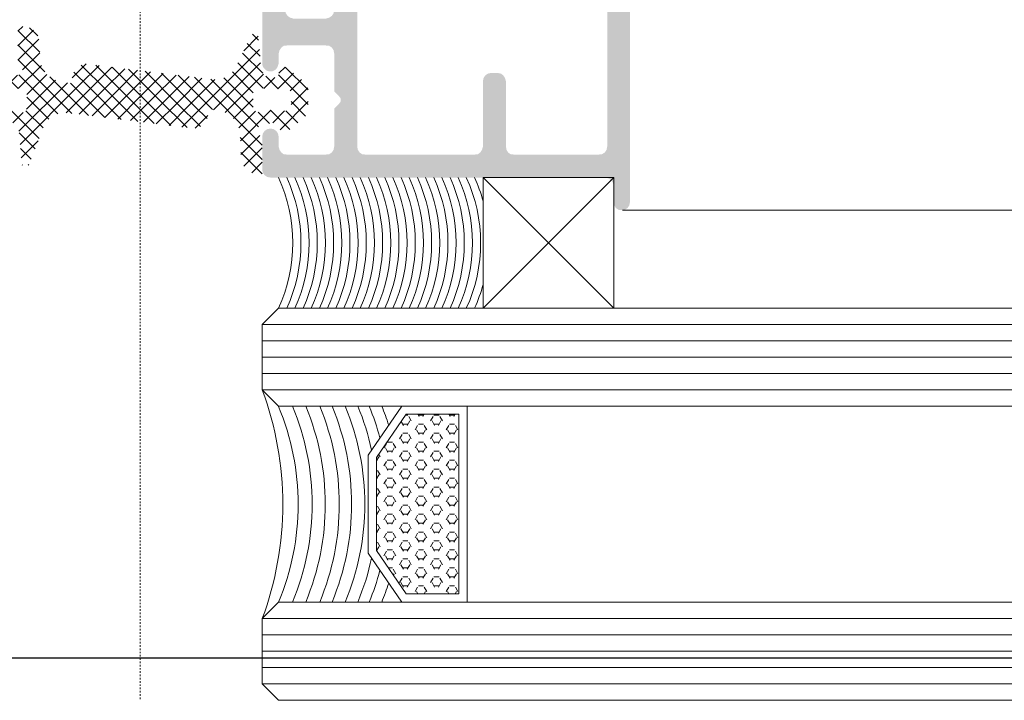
# Model space of a CAD drawing. Header units: millimetres. Extents: x -158258 to 126254, y -16359 to 60195.
# Tile 90 of 173: x -132658 to -132598, y 10497 to 10539. Entities that reach past the tile are written whole.
import ezdxf

# ---------------------------------------------------------------- set-up
doc = ezdxf.new("R2010")
doc.units = ezdxf.units.MM
doc.header["$LTSCALE"] = 0.1
doc.header["$MEASUREMENT"] = 0
doc.linetypes.add('CENTER', pattern=[2, 1.25, -0.25, 0.25, -0.25])
for name, color, linetype, lineweight in [('2_Centerline', 1, 'CENTER', 15), ('3_Hatch', 8, 'Continuous', 0), ('4. Glass', 140, 'Continuous', 15)]:
    doc.layers.add(name, color=color, linetype=linetype, lineweight=lineweight)
doc.layers.add('AREA LINE', color=3, linetype='Continuous', plot=False)
pattern_1 = [(45, (-26191.75418318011, -14950.54475466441), (-0.4419417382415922, 0.4419417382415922), []), (135, (-26191.75418318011, -14950.54475466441), (-0.4419417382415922, -0.4419417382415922), [])]

# ---------------------------------------------------------------- blocks, each defined once
blk = doc.blocks.new('A$C23054C9A')
at = {"layer": '3_Hatch'}
h = blk.add_hatch(color=256, dxfattribs=at)
h.dxf.hatch_style = 1
h.paths.add_polyline_path([(10.36235835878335, 60.5273725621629), (10.36235835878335, 25.99274578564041), (10.32502586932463, 25.82786062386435), (10.21613944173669, 25.645346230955), (10.03258803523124, 25.53542278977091), (9.850073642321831, 25.51675654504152), (4.654635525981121, 25.51675654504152), (4.453454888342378, 25.53542278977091), (4.289606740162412, 25.645346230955), (4.197312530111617, 25.82786062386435), (4.16101705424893, 25.99274578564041), (4.16101705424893, 60.5273725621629), (4.197312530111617, 60.71092396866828), (4.289606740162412, 60.87477211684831), (4.453454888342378, 60.98469555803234), (4.654635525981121, 61.02202804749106), (9.850073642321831, 61.02202804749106), (10.03258803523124, 60.98469555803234), (10.21613944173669, 60.87477211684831), (10.32502586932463, 60.71092396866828)], flags=16)
h.paths.add_polyline_path([(4.16101705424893, 5.890237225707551), (4.106055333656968, 6.091417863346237), (3.996131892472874, 6.256303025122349), (3.84991297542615, 6.366226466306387), (3.648732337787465, 6.402521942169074), (3.246371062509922, 6.402521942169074), (3.063856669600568, 6.366226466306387), (2.898971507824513, 6.256303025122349), (2.789048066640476, 6.091417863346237), (2.752752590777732, 5.890237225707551), (2.752752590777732, 1.902919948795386), (2.69779087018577, 1.701739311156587), (2.587867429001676, 1.536854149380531), (2.441648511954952, 1.426930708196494), (2.240467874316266, 1.408264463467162), (-4.454491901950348, 1.408264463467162), (-4.637006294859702, 1.426930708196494), (-4.801891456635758, 1.536854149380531), (-4.911814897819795, 1.701739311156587), (-4.948110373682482, 1.902919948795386), (-4.948110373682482, 19.49896664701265), (-4.911814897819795, 19.70014728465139), (-4.801891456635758, 19.84636620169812), (-4.637006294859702, 19.95628964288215), (-4.454491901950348, 20.01125136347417), (-1.893068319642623, 20.01125136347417), (-1.710553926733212, 20.04754683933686), (-1.545668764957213, 20.15747028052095), (-1.435745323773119, 20.32235544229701), (-1.399449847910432, 20.50486983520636), (-1.399449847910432, 23.59620736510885), (-1.380783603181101, 23.7973880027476), (-1.271897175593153, 23.96227316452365), (-1.088345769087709, 24.07219660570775), (-0.88716513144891, 24.10849208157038), (2.240467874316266, 24.10849208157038), (2.441648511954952, 24.07219660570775), (2.587867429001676, 23.96227316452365), (2.69779087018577, 23.7973880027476), (2.752752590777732, 23.59620736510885), (2.752752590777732, 19.60889008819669), (2.789048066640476, 19.40770945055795), (2.898971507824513, 19.26149053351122), (3.063856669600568, 19.15156709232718), (3.246371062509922, 19.11527161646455), (3.648732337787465, 19.11527161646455), (3.84991297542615, 19.15156709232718), (3.996131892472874, 19.26149053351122), (4.106055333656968, 19.40770945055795), (4.16101705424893, 19.60889008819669), (4.16101705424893, 23.59620736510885), (4.197312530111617, 23.7973880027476), (4.289606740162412, 23.96227316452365), (4.453454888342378, 24.07219660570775), (4.654635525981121, 24.10849208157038), (9.850073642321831, 24.10849208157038), (10.03258803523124, 24.07219660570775), (10.21613944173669, 23.96227316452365), (10.32502586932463, 23.7973880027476), (10.36235835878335, 23.59620736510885), (10.36235835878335, 1.902919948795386), (10.32502586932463, 1.701739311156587), (10.21613944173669, 1.536854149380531), (10.03258803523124, 1.426930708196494), (9.850073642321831, 1.408264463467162), (4.654635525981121, 1.408264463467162), (4.453454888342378, 1.426930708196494), (4.289606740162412, 1.536854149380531), (4.197312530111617, 1.701739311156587), (4.16101705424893, 1.902919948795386)], flags=16)
h.paths.add_polyline_path([(-6.045270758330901, 4.536934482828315), (-6.35637483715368, 4.225830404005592), (-6.35637483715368, 1.902919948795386), (-6.3937073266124, 1.701739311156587), (-6.502593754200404, 1.536854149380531), (-6.667478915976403, 1.426930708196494), (-6.868659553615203, 1.408264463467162), (-9.246531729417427, 1.408264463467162), (-9.447712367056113, 1.426930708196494), (-9.593931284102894, 1.536854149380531), (-9.70385472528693, 1.701739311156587), (-9.75881644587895, 1.902919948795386), (-9.75881644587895, 2.506461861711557), (-9.795111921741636, 2.688976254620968), (-9.905035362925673, 2.853861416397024), (-10.06992052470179, 2.963784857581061), (-10.25243491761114, 3.000080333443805), (-10.45361555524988, 2.963784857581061), (-10.61850071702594, 2.853861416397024), (-10.72842415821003, 2.688976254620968), (-10.76471963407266, 2.506461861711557), (-10.76471963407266, 0.493618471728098), (-10.72842415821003, 0.3111040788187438), (-10.61850071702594, 0.1462189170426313), (-10.45361555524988, 0.03629547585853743), (-10.25243491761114, -4.035882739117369e-12), (10.25243491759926, -4.035882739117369e-12), (10.453615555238, -0.05496172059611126), (10.59983447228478, -0.1648851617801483), (10.70975791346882, -0.3111040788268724), (10.76471963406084, -0.512284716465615), (10.76471963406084, -1.518187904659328), (10.80101510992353, -1.700702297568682), (10.89227230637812, -1.865587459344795), (11.05715746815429, -1.975510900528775), (11.25833810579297, -1.99314013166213), (11.44085249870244, -1.975510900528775), (11.6057376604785, -1.865587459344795), (11.71566110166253, -1.700702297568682), (11.75195657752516, -1.518187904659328), (11.75195657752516, 61.91800779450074), (11.71566110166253, 62.11918843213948), (11.6057376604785, 62.28407359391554), (11.44085249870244, 62.39296002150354), (11.25833810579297, 62.41162626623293), (-1.746849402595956, 62.41162626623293), (-1.948030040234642, 62.39296002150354), (-2.094248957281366, 62.28407359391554), (-2.20417239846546, 62.11918843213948), (-2.259134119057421, 61.91800779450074), (-2.259134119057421, 61.5156465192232), (-2.20417239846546, 61.3507613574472), (-2.094248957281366, 61.16824696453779), (-1.948030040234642, 61.05832352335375), (-1.746849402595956, 61.02202804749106), (2.240467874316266, 61.02202804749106), (2.441648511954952, 60.98469555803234), (2.587867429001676, 60.87477211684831), (2.69779087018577, 60.71092396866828), (2.752752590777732, 60.5273725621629), (2.752752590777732, 25.99274578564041), (2.69779087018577, 25.82786062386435), (2.587867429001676, 25.645346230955), (2.441648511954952, 25.53542278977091), (2.240467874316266, 25.51675654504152), (-3.832283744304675, 25.51675654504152), (-3.997168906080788, 25.48046106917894), (-4.088426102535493, 25.42549934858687), (-4.179683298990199, 25.37053762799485), (-4.23464501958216, 25.29794667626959), (-4.289606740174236, 25.22431871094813), (-4.308272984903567, 25.13306151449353), (-4.325902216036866, 25.05943354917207), (-4.325902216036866, 24.96817635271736), (-4.308272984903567, 24.87691915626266), (-4.289606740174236, 24.78566195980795), (-4.23464501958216, 24.7120339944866), (-4.179683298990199, 24.63944304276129), (-4.088426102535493, 24.58448132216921), (-3.997168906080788, 24.54818584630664), (-3.88724546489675, 24.51085335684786), (-3.302369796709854, 24.51085335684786), (-3.101189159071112, 24.4558916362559), (-2.953933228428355, 24.34700520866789), (-2.84504680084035, 24.19974927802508), (-2.807714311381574, 23.99856864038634), (-2.807714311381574, 21.9141713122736), (-2.84504680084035, 21.71299067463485), (-2.953933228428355, 21.5481055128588), (-3.101189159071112, 21.43818207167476), (-3.302369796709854, 21.40188659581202), (-8.86283669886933, 21.40188659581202), (-9.045351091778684, 21.43818207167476), (-9.21023625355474, 21.5481055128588), (-9.320159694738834, 21.71299067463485), (-9.356455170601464, 21.9141713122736), (-9.356455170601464, 23.99856864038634), (-9.320159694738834, 24.19974927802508), (-9.21023625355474, 24.34700520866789), (-9.045351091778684, 24.4558916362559), (-8.86283669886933, 24.51085335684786), (-8.331885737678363, 24.51085335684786), (-8.130705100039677, 24.54818584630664), (-7.984486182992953, 24.65707227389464), (-7.874562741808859, 24.80432820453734), (-7.819601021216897, 25.00550884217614), (-7.874562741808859, 25.20668947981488), (-7.984486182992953, 25.35290839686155), (-8.130705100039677, 25.46283183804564), (-8.331885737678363, 25.51675654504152), (-10.25243491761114, 25.51675654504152), (-10.45361555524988, 25.46283183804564), (-10.61850071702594, 25.35290839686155), (-10.72842415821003, 25.20668947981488), (-10.76471963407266, 25.00550884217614), (-10.76471963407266, 17.9081877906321), (-10.72842415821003, 17.70700715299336), (-10.61850071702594, 17.54212199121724), (-10.45361555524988, 17.43219855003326), (-10.25243491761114, 17.39590307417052), (-9.868739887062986, 17.39590307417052), (-9.667559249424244, 17.43219855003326), (-9.48504485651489, 17.54212199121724), (-9.41141689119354, 17.70700715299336), (-9.356455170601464, 17.9081877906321), (-9.356455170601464, 19.49896664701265), (-9.320159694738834, 19.70014728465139), (-9.21023625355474, 19.84636620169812), (-9.045351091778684, 19.95628964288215), (-8.86283669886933, 20.01125136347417), (-6.868659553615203, 20.01125136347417), (-6.667478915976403, 19.95628964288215), (-6.502593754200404, 19.84636620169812), (-6.3937073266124, 19.70014728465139), (-6.35637483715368, 19.49896664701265), (-6.35637483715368, 10.24362030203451), (-6.3937073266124, 10.06110590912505), (-6.502593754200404, 9.896220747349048), (-6.667478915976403, 9.786297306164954), (-6.868659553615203, 9.731335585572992), (-8.86283669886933, 9.731335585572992), (-9.045351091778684, 9.786297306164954), (-9.21023625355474, 9.896220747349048), (-9.320159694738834, 10.06110590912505), (-9.356455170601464, 10.24362030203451), (-9.356455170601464, 11.30448521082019), (-9.41141689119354, 11.4869996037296), (-9.48504485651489, 11.65188476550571), (-9.667559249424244, 11.76180820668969), (-9.868739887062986, 11.79810368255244), (-10.25243491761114, 11.79810368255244), (-10.45361555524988, 11.76180820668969), (-10.61850071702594, 11.65188476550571), (-10.72842415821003, 11.4869996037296), (-10.76471963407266, 11.30448521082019), (-10.76471963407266, 6.987397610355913), (-10.74709040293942, 6.859844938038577), (-10.70975791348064, 6.768587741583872), (-10.65479619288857, 6.694959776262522), (-10.59983447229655, 6.639998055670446), (-10.54590976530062, 6.585036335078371), (-10.47228179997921, 6.548740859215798), (-10.39865383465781, 6.512445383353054), (-10.32606288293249, 6.493779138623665), (-10.25243491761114, 6.493779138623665), (-10.16117772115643, 6.493779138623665), (-10.08858676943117, 6.530074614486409), (-10.01495880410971, 6.567407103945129), (-9.941330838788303, 6.603702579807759), (-9.887406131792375, 6.676293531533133), (-9.8324444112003, 6.74992149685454), (-9.75881644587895, 6.987397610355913), (-9.75881644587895, 7.590939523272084), (-9.70385472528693, 7.792120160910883), (-9.593931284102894, 7.957005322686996), (-9.447712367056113, 8.066928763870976), (-9.246531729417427, 8.085595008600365), (-6.868659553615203, 8.085595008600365), (-6.667478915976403, 8.066928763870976), (-6.502593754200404, 7.957005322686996), (-6.3937073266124, 7.792120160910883), (-6.35637483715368, 7.590939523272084), (-6.35637483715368, 5.268029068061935), (-6.045270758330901, 4.956924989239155), (-5.954013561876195, 4.829372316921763), (-5.954013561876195, 4.664487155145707)])
blk = doc.blocks.new('*U996')
at = {"layer": '3_Hatch'}
h = blk.add_hatch(dxfattribs=at)
h.set_pattern_fill('ANSI37', color=256, scale=5)
h.set_pattern_definition(pattern_1)
edge = h.paths.add_edge_path(flags=16)
edge.add_arc((-7.236980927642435, 37.18490400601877), 0.2999999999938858, 0, 101.9730626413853, ccw=False)
edge.add_line((-6.936980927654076, 37.18490400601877), (-6.936980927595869, 36.26657839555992))
edge.add_arc((-7.236980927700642, 36.26657839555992), 0.3000000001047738, -101.97306262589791, 0, ccw=False)
edge.add_line((-7.299216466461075, 35.97310482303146), (-7.721310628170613, 36.06261631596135))
edge.add_arc((-7.949507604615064, 34.98654655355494), 1.099999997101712, 78.02693728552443, 93.1355989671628)
edge.add_line((-8.009676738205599, 36.0848997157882), (-8.930490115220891, 36.03445643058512))
edge.add_arc((-8.946899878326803, 36.3340072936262), 0.2999999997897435, 180, 273.1355988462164, ccw=False)
edge.add_line((-9.246899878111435, 36.3340072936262), (-9.246899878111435, 37.11747510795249))
edge.add_arc((-8.946899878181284, 37.11747510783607), 0.2999999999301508, 86.86440119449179, 180, ccw=False)
edge.add_line((-8.930490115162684, 37.41702597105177), (-8.009676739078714, 37.3665826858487))
edge.add_arc((-7.949507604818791, 38.46493585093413), 1.099999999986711, 266.8644010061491, 281.973062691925)
edge.add_line((-7.721310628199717, 37.38886608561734), (-7.299216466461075, 37.47837757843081))
edge = h.paths.add_edge_path()
edge.add_line((-7.177560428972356, 41.25704088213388), (-7.482767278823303, 41.25704088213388))
edge.add_line((-7.482767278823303, 41.25704088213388), (-7.482767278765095, 39.16916736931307))
edge.add_line((-7.482767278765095, 39.16916736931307), (-7.234274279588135, 38.73253382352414))
edge.add_arc((-7.495007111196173, 38.58414787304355), 0.2999999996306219, -78.02693731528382, 29.644684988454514, ccw=False)
edge.add_line((-7.432771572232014, 38.29067430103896), (-8.14529825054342, 38.13957217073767))
edge.add_arc((-8.207533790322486, 38.43304574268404), 0.299999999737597, 210.0000000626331, 281.9730628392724, ccw=False)
edge.add_line((-8.467341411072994, 38.28304574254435), (-8.57255875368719, 38.54083311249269))
edge.add_arc((-8.85031379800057, 38.42746585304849), 0.3000000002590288, 22.20309899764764, 129.999999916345)
edge.add_line((-9.043150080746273, 38.65727918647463), (-10.01915615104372, 37.83831285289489))
edge.add_arc((-9.504926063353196, 37.22547729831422), 0.8000000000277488, 129.9999999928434, 179.9999999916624)
edge.add_line((-10.30492606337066, 37.22547729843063), (-10.30492606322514, 36.22600510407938))
edge.add_arc((-9.504926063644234, 36.22600510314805), 0.7999999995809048, 180, 230.0000000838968)
edge.add_line((-10.01915615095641, 35.61316954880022), (-9.04315008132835, 34.79420321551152))
edge.add_arc((-8.850313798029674, 35.0240165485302), 0.3000000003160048, 229.9999999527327, 337.7969010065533)
edge.add_line((-8.572558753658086, 34.910649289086), (-8.467341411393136, 35.23533125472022))
edge.add_arc((-8.04336896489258, 34.76301293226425), 0.6346945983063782, 13.380163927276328, 131.9124608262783, ccw=False)
edge.add_line((-7.425902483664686, 34.90988831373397), (-7.232120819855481, 32.80062317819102))
edge.add_arc((-7.016644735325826, 32.9642545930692), 0.2705645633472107, 217.2128471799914, 329.9223664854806)
edge.add_line((-6.782512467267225, 32.82865494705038), (-5.868519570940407, 35.21542902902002))
edge.add_arc((-4.5699919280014, 34.46454557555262), 1.500000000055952, 82.79567625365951, 149.9610264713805, ccw=False)
edge.add_line((-4.381879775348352, 35.95270343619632), (3.268620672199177, 35.00783613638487))
edge.add_arc((3.252632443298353, 35.90803398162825), 0.9003398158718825, 271.017511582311, 380.2869272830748)
edge.add_line((4.09712244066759, 36.22020128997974), (-4.902992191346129, 37.89147279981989))
edge.add_arc((-4.629132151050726, 39.3662611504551), 1.500000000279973, 180.5805176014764, 259.4803132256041, ccw=False)
edge.add_line((-6.12905515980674, 39.35106349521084), (-6.17891203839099, 40.30901579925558))
edge.add_arc((-7.177560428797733, 40.25704088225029), 0.9999999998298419, 2.979285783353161, 90.00000001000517)
h = blk.add_hatch(dxfattribs=at)
h.set_pattern_fill('ANSI37', color=256, scale=5)
h.set_pattern_definition(pattern_1)
edge = h.paths.add_edge_path(flags=16)
edge.add_arc((7.236980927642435, 36.30894600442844), 0.2999999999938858, 180.0000000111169, 281.9730626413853, ccw=False)
edge.add_line((6.936980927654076, 36.30894600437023), (6.936980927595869, 37.22727161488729))
edge.add_arc((7.236980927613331, 37.22727161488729), 0.3000000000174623, 78.02693735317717, 180, ccw=False)
edge.add_line((7.299216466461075, 37.52074518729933), (7.721310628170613, 37.43123369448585))
edge.add_arc((7.949507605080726, 38.50730345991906), 1.100000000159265, 258.0269372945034, 273.1355989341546)
edge.add_line((8.009676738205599, 37.4089502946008), (8.930490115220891, 37.45939357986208))
edge.add_arc((8.946899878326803, 37.159842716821), 0.2999999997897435, 0, 93.1355988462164, ccw=False)
edge.add_line((9.246899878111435, 37.159842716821), (9.246899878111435, 36.37637490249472))
edge.add_arc((8.946899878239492, 36.37637490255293), 0.2999999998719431, -93.1355988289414, 0, ccw=False)
edge.add_line((8.930490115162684, 36.07682403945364), (8.009676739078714, 36.12726732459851))
edge.add_arc((7.949507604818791, 35.02891415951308), 1.099999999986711, 86.86440100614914, 101.973062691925)
edge.add_line((7.721310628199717, 36.10498392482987), (7.299216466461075, 36.0154724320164))
edge = h.paths.add_edge_path()
edge.add_line((7.187342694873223, 32.23680912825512), (7.482767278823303, 32.23680912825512))
edge.add_line((7.482767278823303, 32.23680912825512), (7.482767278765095, 34.32468264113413))
edge.add_line((7.482767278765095, 34.32468264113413), (7.234274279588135, 34.76131618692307))
edge.add_arc((7.495007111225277, 34.90970213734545), 0.2999999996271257, 101.97306269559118, 209.6446849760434, ccw=False)
edge.add_line((7.432771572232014, 35.20317570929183), (8.14529825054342, 35.35427783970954))
edge.add_arc((8.207533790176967, 35.06080426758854), 0.2999999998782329, 30.000000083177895, 101.97306280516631, ccw=False)
edge.add_line((8.467341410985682, 35.21080426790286), (8.57255875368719, 34.95301689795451))
edge.add_arc((8.85031379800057, 35.06638415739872), 0.3000000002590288, 202.2030989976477, 309.999999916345)
edge.add_line((9.043150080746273, 34.83657082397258), (10.01915615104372, 35.65553715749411))
edge.add_arc((9.504926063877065, 36.26837271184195), 0.7999999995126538, 309.9999999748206, 360.0000000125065)
edge.add_line((10.30492606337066, 36.26837271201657), (10.30492606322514, 37.26784490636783))
edge.add_arc((9.504926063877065, 37.26784490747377), 0.7999999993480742, 0, 50.00000010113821)
edge.add_line((10.01915615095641, 37.8806804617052), (9.04315008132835, 38.69964679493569))
edge.add_arc((8.850313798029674, 38.46983346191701), 0.3000000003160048, 49.99999995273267, 157.7969010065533)
edge.add_line((8.572558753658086, 38.58320072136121), (8.467341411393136, 38.25851875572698))
edge.add_arc((8.04336896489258, 38.73083707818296), 0.6346945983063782, 193.3801639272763, 311.9124608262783, ccw=False)
edge.add_line((7.425902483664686, 38.58396169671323), (7.232120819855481, 40.69322683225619))
edge.add_arc((7.01664473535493, 40.5295954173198), 0.2705645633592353, 37.2128471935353, 149.9223664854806)
edge.add_line((6.782512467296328, 40.66519506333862), (5.868519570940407, 38.7465995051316))
edge.add_arc((4.569991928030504, 39.49748295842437), 1.499999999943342, 262.79567625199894, 329.9610264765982, ccw=False)
edge.add_line((4.381879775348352, 38.00932509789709), (-3.268620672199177, 38.95419239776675))
edge.add_arc((-3.252632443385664, 38.05399455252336), 0.900339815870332, 91.01751157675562, 200.2869272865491)
edge.add_line((-4.097122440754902, 37.74182724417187), (4.902992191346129, 36.07055573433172))
edge.add_arc((4.629132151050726, 34.59576738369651), 1.500000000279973, 0.5805176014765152, 79.4803132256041, ccw=False)
edge.add_line((6.12905515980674, 34.61096503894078), (6.188214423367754, 33.19506350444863))
edge.add_arc((7.187342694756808, 33.2368091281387), 0.9999999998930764, 182.3925433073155, 270.00000000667)
h = blk.add_hatch(dxfattribs=at)
h.set_pattern_fill('HEX', color=256, scale=0.1, style=0)
h.set_pattern_definition([(180, (-132730.5055020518, 434732.8898015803), (0, 0.5499260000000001), [0.3175, -0.635]), (59.99999999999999, (-132730.5055020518, 434732.8898015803), (0.4762498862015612, -0.2749629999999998), [0.3174999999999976, -0.6349999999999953]), (120, (-132730.8230020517, 434732.8898015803), (0.4762498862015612, 0.274963), [0.3174999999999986, -0.6349999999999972])])
h.paths.add_polyline_path([(19.52568758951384, 17.51163282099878), (16.28946674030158, 17.51163282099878), (14.47373739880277, 14.85699332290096), (14.47373739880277, 9.166272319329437), (16.28946674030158, 6.511632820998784), (19.52568758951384, 6.511632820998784)])
at = {"layer": '2_Centerline', "ltscale": 0.25}
blk.add_lwpolyline([(0, 230.7765712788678), (0, 0)], dxfattribs=at)
at = {"layer": '3_Hatch'}
blk.add_line((29.55627525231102, 30.00685215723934), (979.9737433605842, 30.00685215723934), dxfattribs=at)
at = {"layer": '3_Hatch', "color": 203}
for p, q in [((979.9737433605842, 22.99999530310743, 0.002344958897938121), (7.482767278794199, 22.99999526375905)), ((979.9737433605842, 21.99999530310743, 0.002344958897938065), (7.482767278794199, 21.99999526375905)), ((979.9737433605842, 20.99999530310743, 0.002344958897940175), (7.482767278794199, 20.99999526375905)), ((979.9737433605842, 19.99999530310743, 0.002344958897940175), (7.482767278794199, 19.99999526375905)), ((979.9737433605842, 18.99999530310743, 0.002344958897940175), (7.482767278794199, 18.99999526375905)), ((979.9737433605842, 5.000000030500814, 0.002344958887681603), (7.482767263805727, 4.999999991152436)), ((979.9737433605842, 4.000000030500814, 0.002344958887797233), (7.482767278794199, 3.999999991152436)), ((979.9737433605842, 3.000000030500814, 0.002344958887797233), (7.482767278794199, 2.999999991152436)), ((979.9737433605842, 2.000000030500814, 0.002344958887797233), (7.482767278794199, 1.999999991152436)), ((979.9737433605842, 1.000000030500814, 0.002344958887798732), (7.482767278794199, 0.9999999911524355))]:
    blk.add_line(p, q, dxfattribs=at)
at = {"layer": '3_Hatch', "elevation": 0.003052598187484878}
for points in [[(8.482767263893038, 23.99999527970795, 0.2184939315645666), (8.482767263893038, 31.99999526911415)], [(8.982767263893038, 23.99999527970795, 0.2184939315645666), (8.982767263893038, 31.99999526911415)], [(9.482767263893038, 23.99999527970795, 0.2184939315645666), (9.482767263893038, 31.99999526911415)], [(9.982767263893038, 23.99999527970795, 0.2184939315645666), (9.982767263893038, 31.99999526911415)], [(10.48276726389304, 23.99999527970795, 0.2184939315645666), (10.48276726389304, 31.99999526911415)], [(10.98276726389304, 23.99999527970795, 0.2184939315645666), (10.98276726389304, 31.99999526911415)], [(11.48276726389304, 23.99999527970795, 0.2184939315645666), (11.48276726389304, 31.99999526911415)], [(11.98276726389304, 23.99999527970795, 0.2184939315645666), (11.98276726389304, 31.99999526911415)], [(12.48276726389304, 23.99999527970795, 0.2184939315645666), (12.48276726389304, 31.99999526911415)], [(12.98276726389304, 23.99999527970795, 0.2184939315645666), (12.98276726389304, 31.99999526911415)], [(13.48276726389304, 23.99999527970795, 0.2184939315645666), (13.48276726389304, 31.99999526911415)], [(13.98276726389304, 23.99999527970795, 0.2184939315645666), (13.98276726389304, 31.99999526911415)], [(14.48276726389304, 23.99999527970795, 0.2184939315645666), (14.48276726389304, 31.99999526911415)], [(14.98276726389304, 23.99999527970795, 0.2184939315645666), (14.98276726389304, 31.99999526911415)], [(15.48276726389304, 23.99999527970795, 0.2184939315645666), (15.48276726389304, 31.99999526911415)], [(15.98276726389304, 23.99999527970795, 0.2184939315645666), (15.98276726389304, 31.99999526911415)], [(16.48276726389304, 23.99999527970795, 0.2184939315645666), (16.48276726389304, 31.99999526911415)], [(16.98276726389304, 23.99999527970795, 0.2184939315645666), (16.98276726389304, 31.99999526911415)], [(17.48276726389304, 23.99999527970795, 0.2184939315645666), (17.48276726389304, 31.99999526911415)], [(17.98276726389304, 23.99999527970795, 0.2184939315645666), (17.98276726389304, 31.99999526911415)], [(18.48276726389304, 23.99999527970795, 0.2184939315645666), (18.48276726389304, 31.99999526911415)], [(18.98276726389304, 23.99999527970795, 0.2184939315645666), (18.98276726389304, 31.99999526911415)], [(19.48276726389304, 23.99999527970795, 0.2184939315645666), (19.48276726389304, 31.99999526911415)], [(19.98276726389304, 23.99999527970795, 0.2184939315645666), (19.98276726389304, 31.99999526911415)], [(21.01220654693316, 30.54752144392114, 0.04036460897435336), (20.48276726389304, 31.99999526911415)], [(20.48276726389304, 23.99999527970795, 0.04036460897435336), (21.01220654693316, 25.45246910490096, 0.04036460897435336)]]:
    blk.add_lwpolyline(points, format="xyb", dxfattribs=at)
at = {"layer": '3_Hatch'}
for points in [[(29.01220654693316, 31.99999526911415), (21.01220654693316, 31.99999526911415), (21.01220654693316, 23.99999526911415), (29.01220654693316, 23.99999526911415)], [(29.01220654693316, 31.99999526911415), (21.01220654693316, 23.99999526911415), (21.01220654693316, 31.99999526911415), (29.01220654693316, 23.99999526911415)]]:
    blk.add_lwpolyline(points, close=True, dxfattribs=at)
at = {"layer": '3_Hatch', "elevation": 0.02015447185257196}
for points in [[(16.02568758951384, 18.01163282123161), (13.97373739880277, 15.01163282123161), (13.97373739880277, 9.011632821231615), (16.02568758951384, 6.011632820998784)], [(20.02568758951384, 6.011632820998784), (20.02568758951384, 18.01163282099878)]]:
    blk.add_lwpolyline(points, dxfattribs=at)
blk.add_lwpolyline([(16.28946674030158, 6.511632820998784), (19.52568758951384, 6.511632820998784), (19.52568758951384, 17.51163282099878), (16.28946674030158, 17.51163282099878), (14.47373739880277, 14.85699332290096), (14.47373739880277, 9.166272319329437)], close=True, dxfattribs=at)
at = {"layer": '3_Hatch'}
for centre, radius, start, end in [((-11.32833545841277, 11.99999763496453, 0.026259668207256), 20.07131169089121, 339.5887325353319, 20.41126746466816), ((-5.923012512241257, 11.99999762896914, 0.003052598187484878), 15.60533442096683, 337.3883048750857, 22.56542656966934), ((-5.066223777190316, 12.01163282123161, 0.02015447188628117), 15.60533442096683, 337.3883048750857, 22.56542656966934), ((-4.259979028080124, 12.01163282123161, 0.02015447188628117), 15.60533442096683, 337.3883048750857, 22.56542656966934), ((-3.403327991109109, 12.01163282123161, 0.02015447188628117), 15.60533442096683, 337.3883048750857, 22.56542656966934), ((-2.647233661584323, 12.01163282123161, 0.02015447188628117), 15.60533442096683, 337.3883048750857, 22.56542656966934), ((-1.840988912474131, 12.01163282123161, 0.02015447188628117), 15.60533442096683, 337.3883048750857, 22.56542656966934), ((-1.072101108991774, 12.01163282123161, 0.02015447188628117), 15.60533442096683, 12.21409082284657, 22.56542656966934), ((-0.3761361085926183, 12.01163282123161, 0.02015447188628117), 15.60533442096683, 15.05225667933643, 22.56542656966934), ((0.3927516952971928, 12.01163282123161, 0.02015447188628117), 15.60533442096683, 18.05407489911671, 22.56542656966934), ((-1.072101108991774, 12.01163282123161, 0.02015447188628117), 15.60533442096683, 337.3883048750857, 347.7859091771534), ((-0.3761361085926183, 12.01163282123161, 0.02015447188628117), 15.60533442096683, 337.3883048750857, 344.9477433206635), ((0.3927516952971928, 12.01163282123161, 0.02015447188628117), 15.60533442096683, 337.3883048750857, 341.9459251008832)]:
    blk.add_arc(centre, radius, start, end, dxfattribs=at)
at = {"layer": '4. Glass'}
for points in [[(979.9737433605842, 17.99999530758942), (8.482767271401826, 17.99999527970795), (7.482767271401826, 18.99999527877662), (7.482767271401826, 22.99999527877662), (8.48276724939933, 23.99999526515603), (979.9737433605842, 23.99999530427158)], [(979.9737433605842, 3.166496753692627e-08), (8.482767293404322, -7.450580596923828e-09)]]:
    blk.add_lwpolyline(points, dxfattribs=at)
at = {"layer": '4. Glass', "elevation": 0.003052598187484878}
blk.add_lwpolyline([(8.4827672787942, 7.101334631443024e-09), (7.482767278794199, 1.000000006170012), (7.482767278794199, 5.000000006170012), (8.482767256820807, 5.999999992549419), (979.9737433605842, 6.000000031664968)], dxfattribs=at)
at = {"layer": '3_Hatch'}
blk.add_blockref('A$C23054C9A', (18.24748691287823, 31.99999526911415), dxfattribs=at)

msp = doc.modelspace()

# ---------------------------------------------------------------- linework, layer by layer
at = {"layer": 'AREA LINE', "transparency": 33554687}
msp.add_lwpolyline([(-140893.1637023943, 10499.62764581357), (-131430.7301500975, 10499.62778996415), (-131430.7301500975, 11199.62778996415), (-130250.6920696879, 11199.62778996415), (-130250.6920696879, 10499.62758247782), (-128409.9427641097, 10499.62758247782)], dxfattribs=at)

# ---------------------------------------------------------------- block references
at = {"layer": '3_Hatch', "transparency": 33554687}
msp.add_blockref('*U996', (-132650.7111121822, 10497.02365017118, 0.003052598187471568), dxfattribs=at)

doc.saveas('drawing.dxf')
